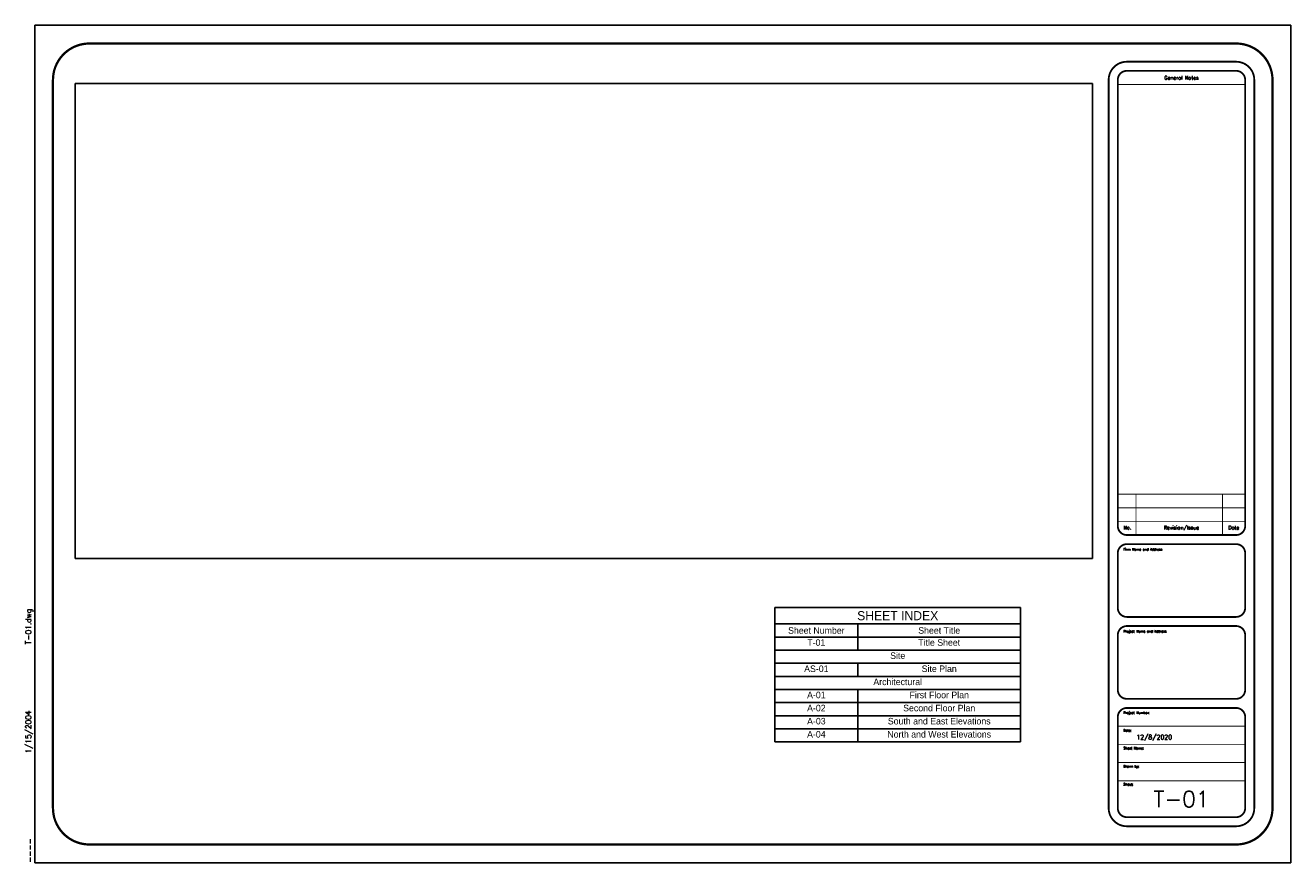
# Paper-space layout 'Title Sheet' of a CAD drawing. Header units: inches. Extents: x -0.3 to 34.5, y 0 to 23.
import ezdxf
from ezdxf.enums import TextEntityAlignment as Align

# ---------------------------------------------------------------- set-up
doc = ezdxf.new("R2010")
doc.units = ezdxf.units.IN
doc.header["$MEASUREMENT"] = 0
doc.layers.add('Title Block', color=7, linetype='Continuous')
doc.styles.add('Roman', font='romans')
picture_1 = doc.add_image_def('image1.png', size_in_pixel=(872, 407))

# ---------------------------------------------------------------- blocks, each defined once
blk = doc.blocks.new('Title Block')
at = {"layer": 'Title Block'}
for p, q in [((34.5, 23), (0, 23)), ((0, 23), (0, 0)), ((34.5, 0), (34.5, 23)), ((0, 0), (34.5, 0))]:
    blk.add_line(p, q, dxfattribs=at)
for points, const_width in [([(1.5, 0.5), (33, 0.5, 0.4142136), (34, 1.5), (34, 21.5, 0.4142136), (33, 22.5), (1.5, 22.5, 0.4142136), (0.5, 21.5), (0.5, 1.5, 0.4142136)], 0.0625), ([(30, 1), (33, 1, 0.4142136), (33.5, 1.5), (33.5, 21.5, 0.4142136), (33, 22), (30, 22, 0.4142136), (29.5, 21.5), (29.5, 1.5, 0.4142136)], 0.05), ([(30, 9), (33, 9, 0.4142136), (33.25, 9.25), (33.25, 21.5, 0.4142136), (33, 21.75), (30, 21.75, 0.4142136), (29.75, 21.5), (29.75, 9.25, 0.4142136)], 0.05), ([(30, 6.75), (33, 6.75, 0.4142136), (33.25, 7), (33.25, 8.5, 0.4142136), (33, 8.75), (30, 8.75, 0.4142136), (29.75, 8.5), (29.75, 7, 0.4142136)], 0.05), ([(30, 4.5), (33, 4.5, 0.4142136), (33.25, 4.75), (33.25, 6.25, 0.4142136), (33, 6.5), (30, 6.5, 0.4142136), (29.75, 6.25), (29.75, 4.75, 0.4142136)], 0.05), ([(30, 1.25), (33, 1.25, 0.4142136), (33.25, 1.5), (33.25, 4, 0.4142136), (33, 4.25), (30, 4.25, 0.4142136), (29.75, 4), (29.75, 1.5, 0.4142136)], 0.05)]:
    blk.add_lwpolyline(points, format="xyb", close=True, dxfattribs=dict(at, const_width=const_width))
at = {"layer": 'Title Block', "const_width": 0.025}
for points in [[(29.75, 21.375), (33.25, 21.375)], [(29.75, 10.125), (33.25, 10.125)], [(30.25, 9), (30.25, 10.125)], [(32.625, 9), (32.625, 10.125)], [(29.75, 9.75), (33.25, 9.75)], [(29.75, 9.375), (33.25, 9.375)], [(29.75, 3.75), (33.25, 3.75)], [(29.75, 3.25), (33.25, 3.25)], [(29.75, 2.75), (33.25, 2.75)], [(29.75, 2.25), (33.25, 2.25)]]:
    blk.add_lwpolyline(points, dxfattribs=at)
at = {"layer": 'Title Block', "style": 'Roman'}
for s, p in [('General Notes', (31.4983, 21.5578)), ('No.', (30.0136, 9.2034)), ('Revision/Issue', (31.4983, 9.2034)), ('Date', (32.9338, 9.2034))]:
    blk.add_text(s, height=0.1, dxfattribs=at).set_placement(p, align=Align.MIDDLE_CENTER)
for s, p in [('Firm Name and Address', (29.9054, 8.5711)), ('Project Name and Address', (29.9054, 6.3211)), ('Project Number:', (29.9054, 4.0846)), ('Date:', (29.9054, 3.5989)), ('Sheet Name:', (29.9054, 3.1132)), ('Drawn by:', (29.9054, 2.6132)), ('Sheet:', (29.9054, 2.1188))]:
    blk.add_text(s, height=0.065, dxfattribs=at).set_placement(p)
at = {"layer": 'Title Block', "style": 'Roman', "flags": 8}
for tag, height, p in [('DATE', 0.125, (30.75, 3.45)), ('SHEETNO', 0.4375, (31.5, 1.7455))]:
    blk.add_attdef(tag, text='', height=height, dxfattribs=at).set_placement(p, align=Align.MIDDLE_CENTER)
blk = doc.blocks.new('*T3')
at = {"color": 0, "linetype": 'ByBlock', "lineweight": -2, "transparency": 16777216}
for p, q in [((0, 0), (6.75, 0)), ((0, 0), (0, -3.693)), ((6.75, 0), (6.75, -3.693)), ((0, -0.453), (6.75, -0.453)), ((2.28, -0.453), (2.28, -1.173)), ((0, -0.813), (6.75, -0.813)), ((0, -1.173), (6.75, -1.173)), ((0, -1.533), (6.75, -1.533)), ((2.28, -1.533), (2.28, -1.893)), ((0, -1.893), (6.75, -1.893)), ((0, -2.253), (6.75, -2.253)), ((2.28, -2.253), (2.28, -3.693)), ((0, -2.613), (6.75, -2.613)), ((0, -2.973), (6.75, -2.973)), ((0, -3.333), (6.75, -3.333)), ((0, -3.693), (6.75, -3.693))]:
    blk.add_line(p, q, dxfattribs=at)
at = {"color": 0, "transparency": 16777216}
for s, insert, char_height, width, attachment_point in [('SHEET INDEX', (3.375, -0.227), 0.25, 6.63, 5), ('Sheet Number', (1.14, -0.633), 0.18, 2.16, 5), ('Sheet Title', (4.515, -0.633), 0.18, 4.35, 5), ('T-01', (1.14, -0.873), 0.18, 2.16, 2), ('Title Sheet', (4.515, -0.873), 0.18, 4.35, 2), ('Site', (3.375, -1.233), 0.18, 6.63, 2), ('AS-01', (1.14, -1.593), 0.18, 2.16, 2), ('Site Plan', (4.515, -1.593), 0.18, 4.35, 2), ('Architectural', (3.375, -1.953), 0.18, 6.63, 2), ('A-01', (1.14, -2.313), 0.18, 2.16, 2), ('First Floor Plan', (4.515, -2.313), 0.18, 4.35, 2), ('A-02', (1.14, -2.673), 0.18, 2.16, 2), ('Second Floor Plan', (4.515, -2.673), 0.18, 4.35, 2), ('A-03', (1.14, -3.033), 0.18, 2.16, 2), ('South and East Elevations', (4.515, -3.033), 0.18, 4.35, 2), ('A-04', (1.14, -3.393), 0.18, 2.16, 2), ('North and West Elevations', (4.515, -3.393), 0.18, 4.35, 2)]:
    blk.add_mtext(s, dxfattribs=dict(at, insert=insert, char_height=char_height, width=width, attachment_point=attachment_point))

psp = doc.layouts.new('Title Sheet')

# ---------------------------------------------------------------- block references
ref = psp.add_blockref('Title Block', (0, 0))
ref.add_attrib('DATE', '12/8/2020', dxfattribs={"layer": 'Title Block', "height": 0.125, "style": 'Roman'}).set_placement((30.75, 3.45), align=Align.MIDDLE_CENTER)
ref.add_attrib('SHEETNO', 'T-01', dxfattribs={"layer": 'Title Block', "height": 0.4375, "style": 'Roman'}).set_placement((31.5, 1.746), align=Align.MIDDLE_CENTER)
psp.add_blockref('*T3', (20.33, 7.01))

# ---------------------------------------------------------------- texts
at = {"layer": 'Title Block', "color": 0, "char_height": 0.15, "attachment_point": 7, "rotation": 90, "style": 'Roman'}
for s, insert, width in [('T-01.dwg', (-0.05, 6), 5.93), ('1/15/2004', (-0.05, 3), 2.57515), ('----', (-0.05, 0), 2.73005)]:
    psp.add_mtext(s, dxfattribs=dict(at, insert=insert, width=width))

# ---------------------------------------------------------------- pictures from other files: only their frames are drawn
image = psp.add_image(picture_1, insert=(1.107, 8.357), size_in_units=(27.953, 13.047))
image.dxf.flags = 7

doc.saveas('drawing.dxf')
